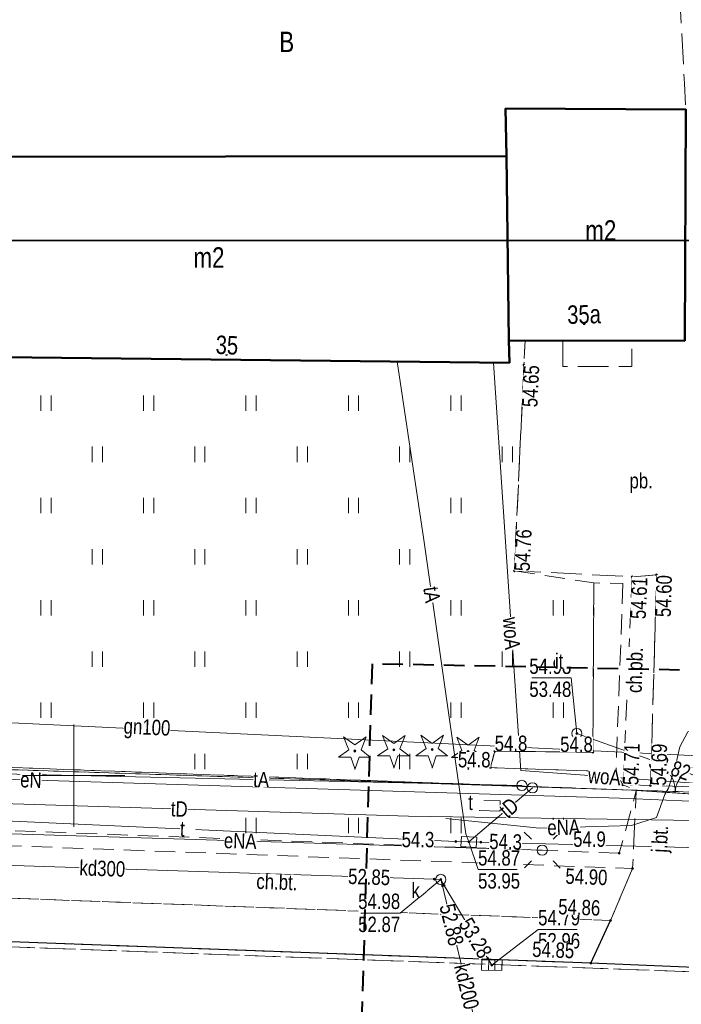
# Model space of a CAD drawing. Header units: metres. Extents: x 5504996 to 5514259, y 5943254 to 5951281.
# Tile 245 of 256: x 5509697 to 5509730, y 5948039 to 5948087. Entities that reach past the tile are written whole.
import ezdxf

# ---------------------------------------------------------------- set-up
doc = ezdxf.new("R2010")
doc.units = ezdxf.units.M
for name, pattern in [('L_0_02', [0]), ('L_0_03', [1, 0.5, -0.5]), ('L_0_04', [1.5, 1, -0.5]), ('L_0_06', [2, 1.5, -0.5])]:
    doc.linetypes.add(name, pattern=pattern)
doc.layers.get('0').update_dxf_attribs({"linetype": 'CONTINUOUS', "lineweight": 18, "true_color": 0x000000})
for name, color, linetype, lineweight, true_color in [('EGB_AdresNieruchomosci', 7, 'CONTINUOUS', 18, 0x000000), ('EGB_Budynek', 7, 'CONTINUOUS', 50, 0x0a0909), ('EGB_DzialkaEwidencyjna', 7, 'L_0_02', 18, 0x000000), ('EGB_KonturUzytkuGruntowego', 7, 'L_0_03', 18, 0x008000), ('GES_InneUrzadzeniaTowarzyszace_P', 7, 'CONTINUOUS', 18, 0x000000), ('GES_PrzewodElektroenergetyczny', 1, 'CONTINUOUS', 18, 0xff0000), ('GES_PrzewodGazowy', 7, 'CONTINUOUS', 18, 0xbfbf00), ('GES_PrzewodKanalizacyjny', 7, 'CONTINUOUS', 18, 0x803300), ('GES_PrzewodTelekomunikacyjny', 7, 'CONTINUOUS', 18, 0xff9100), ('GES_PrzewodWodociagowy', 5, 'CONTINUOUS', 18, 0x0000ff), ('GES_Rzedna', 7, 'CONTINUOUS', 18, 0x000000), ('GES_UrzadzeniaSiecElektroenergetyczna_P', 7, 'CONTINUOUS', 18, 0x000000), ('GES_UrzadzeniaSiecKanalizacyjna_P', 7, 'CONTINUOUS', 18, 0x000000), ('GES_UrzadzeniaSiecTelekomunikacyjna_P', 7, 'CONTINUOUS', 18, 0x000000), ('KR_ObiektKarto', 7, 'CONTINUOUS', 18, 0x000000), ('krzyże', 7, 'CONTINUOUS', 18, 0x000000), ('OT_Komunikacja', 7, 'CONTINUOUS', 18, 0x000000), ('OT_Ogrodzenia', 7, 'CONTINUOUS', 18, 0x000000), ('OT_Rzedna', 7, 'CONTINUOUS', 18, 0x000000), ('OT_ZagospodarowanieTerenu', 7, 'CONTINUOUS', 18, 0x000000), ('OT_ZagospodarowanieTerenu_P', 7, 'CONTINUOUS', 18, 0x000000)]:
    doc.layers.add(name, color=color, linetype=linetype, lineweight=lineweight, true_color=true_color)
doc.layers.add('zakrees', color=5, linetype='L_0_04', lineweight=40)
doc.styles.get("Standard").update_dxf_attribs({"font": 'simplex.shx'})

# ---------------------------------------------------------------- blocks, each defined once
blk = doc.blocks.new('OTZT_S')
at = {"color": 0, "linetype": 'Continuous', "lineweight": 18, "flags": 128}
for points in [[(-0.5, -0.75), (-0.5, 0.75)], [(0.5, 0.75), (0.5, -0.75)]]:
    blk.add_lwpolyline(points, dxfattribs=at)
blk = doc.blocks.new('L_2_20_3')
at = {"color": 0, "linetype": 'Continuous', "lineweight": 13}
for centre, start, end in [((-3, 0), 299.98164, 0), ((3, 0), 180, 240.01836)]:
    blk.add_arc(centre, 3, start, end, dxfattribs=at)
blk = doc.blocks.new('EGB_ADRES')
at = {"linetype": 'Continuous', "lineweight": 13}
blk.add_hatch(color=0, dxfattribs=at).paths.add_polyline_path([(0, -0.091, 1), (0, 0.091, 1)])
at = {"color": 0, "linetype": 'Continuous', "lineweight": 13}
blk.add_circle((0, 0), 0.0906, dxfattribs=at)
blk = doc.blocks.new('SUPK_TR')
at = {"color": 0, "linetype": 'Continuous', "lineweight": 18, "flags": 128}
blk.add_lwpolyline([(0.75, 0.5), (0.75, -0.5), (-0.75, -0.5), (-0.75, 0.5)], close=True, dxfattribs=at)
blk = doc.blocks.new('SUPP')
at = {"color": 0, "linetype": 'Continuous', "lineweight": 18}
blk.add_circle((0, 0), 0.5, dxfattribs=at)
blk = doc.blocks.new('SUPK_W')
at = {"color": 0, "linetype": 'Continuous', "lineweight": 18}
blk.add_circle((0, 0), 0.5, dxfattribs=at)
blk = doc.blocks.new('SUPS01_07')
at = {"linetype": 'Continuous', "lineweight": 13}
blk.add_hatch(color=0, dxfattribs=at).paths.add_polyline_path([(0, -0.091, 1), (0, 0.091, 1)])
at = {"color": 0, "linetype": 'Continuous', "lineweight": 13}
blk.add_circle((0, 0), 0.0906, dxfattribs=at)
blk = doc.blocks.new('SUPS01_05')
at = {"linetype": 'Continuous', "lineweight": 13}
blk.add_hatch(color=0, dxfattribs=at).paths.add_polyline_path([(0, -0.091, 1), (0, 0.091, 1)])
at = {"color": 0, "linetype": 'Continuous', "lineweight": 13}
blk.add_circle((0, 0), 0.0906, dxfattribs=at)
blk = doc.blocks.new('SUPS01_08')
at = {"linetype": 'Continuous', "lineweight": 13}
blk.add_hatch(color=0, dxfattribs=at).paths.add_polyline_path([(0, -0.091, 1), (0, 0.091, 1)])
at = {"color": 0, "linetype": 'Continuous', "lineweight": 13}
blk.add_circle((0, 0), 0.0906, dxfattribs=at)
blk = doc.blocks.new('SUEO')
at = {"color": 0, "linetype": 'Continuous', "lineweight": 18, "flags": 128}
for points in [[(-1.06, 1.06), (-1.76, 1.76)], [(1.76, 1.76), (1.06, 1.06)], [(-1.74, -1.74), (-1.06, -1.06)], [(1.06, -1.06), (1.76, -1.76)]]:
    blk.add_lwpolyline(points, dxfattribs=at)
at = {"color": 0, "linetype": 'Continuous', "lineweight": 18}
blk.add_circle((0, 0), 0.5, dxfattribs=at)
blk = doc.blocks.new('SUKS')
at = {"color": 0, "linetype": 'Continuous', "lineweight": 18}
blk.add_circle((0, 0), 0.5, dxfattribs=at)
blk = doc.blocks.new('SUKK')
at = {"color": 0, "linetype": 'Continuous', "lineweight": 18, "flags": 128}
blk.add_lwpolyline([(1, 0.5), (1, -0.5), (-1, -0.5), (-1, 0.5), (1, 0.5)], close=True, dxfattribs=at)
for points in [[(-0.3, 0.5), (-0.3, -0.5)], [(0.3, 0.5), (0.3, -0.5)]]:
    blk.add_lwpolyline(points, dxfattribs=at)
blk = doc.blocks.new('SUTS')
at = {"color": 0, "linetype": 'Continuous', "lineweight": 18, "flags": 128}
blk.add_lwpolyline([(1, 0.5), (1, -0.5), (-1, -0.5), (-1, 0.5)], close=True, dxfattribs=at)
blk = doc.blocks.new('OTRS')
at = {"linetype": 'Continuous', "lineweight": 13}
blk.add_hatch(color=0, dxfattribs=at).paths.add_polyline_path([(0, -0.091, 1), (0, 0.091, 1)])
at = {"color": 0, "linetype": 'Continuous', "lineweight": 13}
blk.add_circle((0, 0), 0.0906, dxfattribs=at)
blk = doc.blocks.new('OTRN')
at = {"linetype": 'Continuous', "lineweight": 13}
blk.add_hatch(color=0, dxfattribs=at).paths.add_polyline_path([(0, -0.091, 1), (0, 0.091, 1)])
at = {"color": 0, "linetype": 'Continuous', "lineweight": 13}
blk.add_circle((0, 0), 0.0906, dxfattribs=at)
blk = doc.blocks.new('OTZG')
at = {"linetype": 'Continuous', "lineweight": 13}
blk.add_hatch(color=0, dxfattribs=at).paths.add_polyline_path([(0, -0.1, 1), (0, 0.1, 1)])
at = {"color": 0, "linetype": 'Continuous', "lineweight": 13, "flags": 128}
blk.add_lwpolyline([(0, -1.7), (-0.4, -0.6), (-1.6, -0.6), (-0.6, 0.1), (-1.1, 1.4), (0, 0.6), (1.1, 1.4), (0.6, 0.1), (1.5, -0.6), (0.4, -0.6), (0, -1.8)], close=True, dxfattribs=at)
at = {"color": 0, "linetype": 'Continuous', "lineweight": 13}
blk.add_circle((0, 0), 0.1, dxfattribs=at)

msp = doc.modelspace()

# ---------------------------------------------------------------- linework, layer by layer
at = {"layer": 'EGB_Budynek', "linetype": 'Continuous', "lineweight": 50, "flags": 128}
for points in [[(5509729.82, 5948071.23), (5509721.23, 5948071.25), (5509721.12, 5948080.25), (5509721.07, 5948082.57), (5509729.87, 5948082.52)], [(5509693.57, 5948070.46), (5509693.67, 5948080.21), (5509721.12, 5948080.25), (5509721.23, 5948071.25), (5509721.26, 5948070.16)]]:
    msp.add_lwpolyline(points, close=True, dxfattribs=at)
at = {"layer": 'EGB_DzialkaEwidencyjna', "linetype": 'CONTINUOUS', "lineweight": 18}
for p, q in [((5509732.28, 5948049.13), (5509691.42, 5948050.47)), ((5509691.42, 5948050.47), (5509732.28, 5948049.13))]:
    msp.add_line(p, q, dxfattribs=at)
at = {"layer": 'EGB_KonturUzytkuGruntowego', "color": 96, "linetype": 'L_0_03', "lineweight": 18, "true_color": 0x008000, "flags": 128}
for points in [[(5508597.61, 5947935.71), (5508597.55, 5947948.08), (5508602.03, 5947948.57), (5508602.08, 5947938.57), (5508604.73, 5947935.22), (5508654.68, 5947930.72), (5508698.68, 5947913.97), (5508722.9, 5947910.73), (5508793.21, 5947901.31), (5508795.94, 5947900.95), (5508803.63, 5947898.73), (5508825.53, 5947892.4), (5508866.02, 5947880.71), (5508876.03, 5947875.03), (5508893.77, 5947864.92), (5508898.52, 5947862.44), (5508925.01, 5947848.54), (5509014.84, 5947797.21), (5509042.07, 5947783.91), (5509084.08, 5947766.9), (5509103.75, 5947760.77), (5509054.51, 5947853.99), (5509038.61, 5947912.51), (5509021.12, 5947991.85), (5509022.24, 5948044.37), (5509025.94, 5948069.25), (5509046.98, 5948067.88), (5509050.67, 5948067.68), (5509073.59, 5948066.93), (5509096.54, 5948066.05), (5509127.04, 5948065.27), (5509132.98, 5948065.08), (5509152.99, 5948064.9), (5509173.03, 5948064.56), (5509193, 5948064.29), (5509198.42, 5948063.71), (5509199.18, 5948063.69), (5509220.64, 5948063.25), (5509225.45, 5948063.15), (5509245.01, 5948062.75), (5509257.97, 5948062.5), (5509294.98, 5948061.8), (5509319.32, 5948060.99), (5509356.99, 5948060.25), (5509421.92, 5948058.97), (5509435.89, 5948058.53), (5509466.74, 5948057.56), (5509490.66, 5948056.81), (5509504.11, 5948056.38), (5509557.63, 5948054.7), (5509564.76, 5948054.47), (5509576.68, 5948054.11), (5509620.93, 5948052.71), (5509657.27, 5948051.56), (5509685.44, 5948050.68), (5509686.51, 5948085.74), (5509687.18, 5948108.13), (5509687.88, 5948130.75), (5509693.87, 5948130.58), (5509691.42, 5948050.47), (5509732.28, 5948049.13), (5509730.85, 5948021.07), (5509696.68, 5948022.39), (5509594.76, 5948026.15), (5509499.66, 5948029.64), (5509499.56, 5947905.29), (5509504.5, 5947899.94), (5509587.6, 5947896.1), (5509585.59, 5947864.33), (5509575.37, 5947864.59), (5509576.64, 5947886.08), (5509498.13, 5947890.31), (5509488.23, 5947890.75), (5509488.48, 5947913.74), (5509489.33, 5947995.12), (5509489.7, 5948030.11), (5509479.3, 5948030.34), (5509467.32, 5948030.6), (5509455.22, 5948030.86), (5509385.84, 5948032.34), (5509377.95, 5948032.51), (5509350.87, 5948033.35), (5509349.2, 5947959.13), (5509337.71, 5947959.76), (5509334.66, 5947888.98), (5509297.54, 5947892), (5509292.75, 5947892.4), (5509255.93, 5947895.18), (5509255.67, 5947887.03), (5509254.71, 5947863.82), (5509252.12, 5947789.29), (5509251.67, 5947776.84), (5509251.54, 5947772.88), (5509250.57, 5947745.43), (5509238.85, 5947743.15), (5509239.95, 5947776.32), (5509240.47, 5947791.94), (5509242.64, 5947857.18), (5509213.31, 5947858.09), (5509181.75, 5947859.21), (5509155.43, 5947860.14), (5509148.09, 5947860.4), (5509148.58, 5947872.41), (5509156.2, 5947872.11), (5509168.78, 5947871.69), (5509209.59, 5947870.27), (5509209.84, 5947882.42), (5509210.41, 5947910.65), (5509217.55, 5947910.12), (5509243.89, 5947908.17), (5509243.99, 5947933.37), (5509244.04, 5947945.4), (5509250.22, 5947945.91), (5509269.02, 5947947.43), (5509311.05, 5947971.5), (5509322.9, 5947982.43), (5509336.22, 5948001.66), (5509336.53, 5948033.79), (5509270.72, 5948035.85), (5509259.72, 5948036.18), (5509245.23, 5948036.63), (5509142.07, 5948038.95), (5509087.26, 5948041.33), (5509083.23, 5948041.5), (5509032.28, 5948043.7), (5509031.65, 5948022.04), (5509030.76, 5947991.55), (5509032.54, 5947991.59), (5509038.33, 5947964.49), (5509049.46, 5947912.36), (5509075.97, 5947836.54), (5509081.53, 5947820.99), (5509109.59, 5947773.36), (5509138.95, 5947723.71), (5509132.11, 5947722.74), (5509126.18, 5947721.9), (5509120.95, 5947731.74), (5509108.73, 5947755.83), (5509105.61, 5947756.69), (5509100.47, 5947758.09), (5509081.88, 5947763.18), (5509040.48, 5947779.48), (5509013.58, 5947792.7), (5508975.08, 5947814.8), (5508923.74, 5947844.25), (5508885.92, 5947864.82), (5508863.7, 5947877.03), (5508833.74, 5947885.83), (5508795.87, 5947896.95), (5508793.76, 5947897.24), (5508724.56, 5947906.47), (5508697.07, 5947910.13), (5508654.28, 5947926.6), (5508597.44, 5947931.57)], [(5509734.37, 5948107.05), (5509732.87, 5948065.05), (5509732.28, 5948049.13), (5509691.42, 5948050.47), (5509693.87, 5948130.58), (5509735.15, 5948129.16)]]:
    msp.add_lwpolyline(points, close=True, dxfattribs=at)
at = {"layer": 'GES_PrzewodElektroenergetyczny', "color": 1, "linetype": 'Continuous', "lineweight": 18, "true_color": 0xff0000, "flags": 128}
for points in [[(5509718.15, 5948047.91), (5509722.72, 5948047.44), (5509727.21, 5948047.56), (5509728.43, 5948047.96), (5509728.85, 5948049.08), (5509729.03, 5948049.39), (5509729.36, 5948050.47), (5509729.57, 5948051.41), (5509729.97, 5948052.13), (5509730.9, 5948052.64), (5509731.51, 5948052.9), (5509731.85, 5948053.56), (5509731.84, 5948065.58), (5509731.96, 5948065.91), (5509732.35, 5948066.3), (5509740.45, 5948068.94), (5509740.92, 5948069.08), (5509741.26, 5948069.16), (5509752.72, 5948068.91), (5509753.13, 5948069.21), (5509753.33, 5948069.48), (5509753.76, 5948078.16)], [(5509732.12, 5948048.35), (5509731.99, 5948048.67), (5509726.63, 5948048.89), (5509691.34, 5948049.99), (5509687.85, 5948050.15)], [(5509693.76, 5948047.25), (5509722.86, 5948046.36)]]:
    msp.add_lwpolyline(points, dxfattribs=at)
at = {"layer": 'GES_PrzewodGazowy', "color": 52, "linetype": 'Continuous', "lineweight": 18, "true_color": 0xbfbf00, "flags": 128}
msp.add_lwpolyline([(5509743.04, 5948045.2), (5509737.58, 5948044.5), (5509737.9, 5948050.61), (5509692.57, 5948052.79), (5509691.43, 5948052.85)], dxfattribs=at)
at = {"layer": 'GES_PrzewodKanalizacyjny', "color": 36, "linetype": 'Continuous', "lineweight": 18, "true_color": 0x803300, "flags": 128}
for points in [[(5509442.56, 5948042.42), (5509442.9, 5948042.41), (5509537.34, 5948039.5), (5509537.67, 5948039.49), (5509537.84, 5948039.77), (5509543.92, 5948050.19), (5509544.08, 5948050.47), (5509544.42, 5948050.46), (5509640.35, 5948047.45), (5509640.68, 5948047.44), (5509641.03, 5948047.43), (5509717.59, 5948044.94), (5509717.91, 5948044.93)], [(5509717.91, 5948044.93), (5509717.99, 5948044.61), (5509720.19, 5948035.42), (5509720.27, 5948035.09)], [(5509717.91, 5948044.93), (5509718.08, 5948044.64), (5509720.2, 5948041.07), (5509720.4, 5948040.74)]]:
    msp.add_lwpolyline(points, dxfattribs=at)
at = {"layer": 'GES_PrzewodTelekomunikacyjny', "color": 30, "linetype": 'Continuous', "lineweight": 18, "true_color": 0xff9100, "flags": 128}
for points in [[(5509721.87, 5948049.52), (5509693.58, 5948050.15), (5509694.52, 5948070.45)], [(5509715.78, 5948070.22), (5509717.09, 5948061.51), (5509719.13, 5948047.16), (5509719.28, 5948046.76)], [(5509552.6, 5948053.04), (5509559.41, 5948051.91), (5509610.69, 5948050.07), (5509622.55, 5948050.51), (5509627.71, 5948049.4), (5509637.35, 5948049.5), (5509637.98, 5948049.47), (5509691.15, 5948047.57), (5509694.16, 5948047.91), (5509718.65, 5948046.78), (5509719.28, 5948046.76)], [(5509719.28, 5948046.76), (5509722.38, 5948049.4)], [(5509737.88, 5948047.69), (5509716.34, 5948048.02), (5509678.25, 5948049.2)], [(5509820.21, 5948045.23), (5509819.59, 5948045.24), (5509766.48, 5948046.77), (5509742.56, 5948046.17), (5509719.87, 5948046.75), (5509719.28, 5948046.76)]]:
    msp.add_lwpolyline(points, dxfattribs=at)
at = {"layer": 'GES_PrzewodWodociagowy', "color": 5, "linetype": 'Continuous', "lineweight": 18, "true_color": 0x0000ff, "flags": 128}
for points in [[(5509734.04, 5948049.35), (5509721.81, 5948050.25), (5509720.49, 5948070.15)], [(5509740.53, 5948048.67), (5509739.09, 5948044.7), (5509732.6, 5948044.79), (5509731.73, 5948045.5), (5509731.94, 5948049.05), (5509730.71, 5948049.85), (5509724.55, 5948052.05)]]:
    msp.add_lwpolyline(points, dxfattribs=at)
at = {"layer": 'krzyże', "linetype": 'Continuous', "lineweight": 18, "flags": 128}
msp.add_lwpolyline([(5509700, 5948047.5), (5509700, 5948052.5)], dxfattribs=at)
at = {"layer": 'OT_Komunikacja', "color": 18, "linetype": 'L_0_06', "lineweight": 18, "true_color": 0x000000, "flags": 128}
for points in [[(5509723.86, 5948071.24), (5509723.86, 5948069.98), (5509725.38, 5948069.98), (5509727.24, 5948069.98), (5509727.24, 5948071.24), (5509729.82, 5948071.23), (5509729.87, 5948082.52), (5509729.8, 5948083.79), (5509729.45, 5948090.2), (5509732.25, 5948085.71), (5509731.14, 5948049.41), (5509728.15, 5948049.52), (5509728.44, 5948059.8), (5509727.25, 5948059.71), (5509721.5, 5948060), (5509721.97, 5948070.06), (5509722.03, 5948071.25)], [(5509730.4, 5948034.52), (5509722.01, 5948034.78), (5509711.99, 5948035.14), (5509711.06, 5948035.09), (5509704.98, 5948035.35), (5509698.75, 5948035.46), (5509687.06, 5948035.83), (5509680.19, 5948036.18), (5509646.83, 5948037.39), (5509600.66, 5948038.91), (5509584.91, 5948039.35), (5509567.04, 5948039.96), (5509565.4, 5948040.08), (5509562.8, 5948040.11), (5509539.41, 5948040.94), (5509509.32, 5948042.08), (5509507.45, 5948041.99), (5509506.43, 5948042.12), (5509486.37, 5948042.36), (5509485.42, 5948042.83), (5509484.44, 5948042.83), (5509480.38, 5948043.04), (5509477.36, 5948043.09), (5509453.47, 5948043.82), (5509434.49, 5948044.43), (5509375.65, 5948046.35), (5509357.43, 5948046.9), (5509355.82, 5948047.02), (5509344.63, 5948047.42), (5509333.94, 5948047.78), (5509309.72, 5948048.45), (5509233.24, 5948050.78), (5509215.19, 5948051.4), (5509205.46, 5948051.69), (5509175.93, 5948052.66), (5509169.89, 5948052.8), (5509164.6, 5948053.02), (5509156.03, 5948053.27), (5509110.15, 5948054.68), (5509100.65, 5948054.96), (5509076.35, 5948055.7), (5509049.54, 5948056.6), (5509044.9, 5948056.79), (5509041.79, 5948056.78), (5509039.35, 5948056.33), (5509036.15, 5948054.39), (5509034.18, 5948052.43), (5509032.71, 5948050.93), (5509030.77, 5948047.82), (5509030.04, 5948046.42), (5509029.86, 5948045.88), (5509023.72, 5948047.33), (5509023.69, 5948047.88), (5509023.57, 5948049.51), (5509023.22, 5948050.94), (5509025.29, 5948064.91), (5509047.27, 5948064.21), (5509049.98, 5948064.1), (5509054.85, 5948063.96), (5509073.78, 5948063.37), (5509076.77, 5948063.3), (5509079.82, 5948063.17), (5509114.14, 5948062.07), (5509121.33, 5948061.87), (5509124.28, 5948061.78), (5509136.37, 5948061.38), (5509144.75, 5948061.16), (5509149.88, 5948061), (5509153.65, 5948060.87), (5509155.99, 5948060.77), (5509159.09, 5948060.69), (5509162.57, 5948060.63), (5509168.69, 5948060.4), (5509170, 5948060.38), (5509181.54, 5948060.01), (5509186.72, 5948059.83), (5509190.92, 5948059.7), (5509200.12, 5948059.36), (5509216.9, 5948058.82), (5509231.04, 5948058.4), (5509233.75, 5948058.31), (5509302.1, 5948056.18), (5509318.5, 5948055.68), (5509344.96, 5948054.88), (5509375.69, 5948053.88), (5509396.49, 5948053.23), (5509418.73, 5948052.55), (5509422.87, 5948052.42), (5509434.79, 5948051.99), (5509453.53, 5948051.37), (5509477.15, 5948050.52), (5509491.12, 5948049.9), (5509494.84, 5948049.76), (5509507.35, 5948049.31), (5509507.99, 5948049.27), (5509539.72, 5948047.93), (5509551.76, 5948047.5), (5509556.85, 5948047.3), (5509576.89, 5948046.57), (5509597.66, 5948045.71), (5509600.82, 5948045.6), (5509612.23, 5948045.17), (5509624.03, 5948044.71), (5509640.25, 5948044.06), (5509641.11, 5948044.03), (5509641.12, 5948043.83), (5509646.86, 5948043.55), (5509687.31, 5948041.99), (5509731.83, 5948040.36)], [(5509725.24, 5948040.84), (5509726.19, 5948042.93), (5509727.27, 5948045.46), (5509727.45, 5948049.28), (5509731.23, 5948049.03), (5509731.1, 5948045.44), (5509731.69, 5948044.37), (5509732.01, 5948043.79), (5509731.84, 5948040.57)], [(5509731.83, 5948040.36), (5509687.31, 5948041.99), (5509646.86, 5948043.55), (5509641.12, 5948043.83), (5509641.11, 5948044.03), (5509646.9, 5948043.8), (5509683.79, 5948042.44), (5509687.32, 5948042.25), (5509693.81, 5948042), (5509725.24, 5948040.84), (5509731.84, 5948040.57)]]:
    msp.add_lwpolyline(points, close=True, dxfattribs=at)
at = {"layer": 'OT_Komunikacja', "color": 18, "linetype": 'L_0_04', "lineweight": 18, "true_color": 0x000000, "flags": 128}
for points in [[(5509728.15, 5948049.52), (5509726.8, 5948049.55), (5509727.25, 5948059.71), (5509728.44, 5948059.8)], [(5509690.46, 5948046.81), (5509727.27, 5948045.46), (5509726.19, 5948042.93), (5509692.39, 5948044.18)]]:
    msp.add_lwpolyline(points, close=True, dxfattribs=at)
at = {"layer": 'OT_Komunikacja', "color": 18, "linetype": 'Continuous', "lineweight": 25, "true_color": 0x000000, "flags": 128}
for points in [[(5509731.84, 5948040.57), (5509725.24, 5948040.84), (5509693.81, 5948042), (5509687.32, 5948042.25), (5509683.79, 5948042.44), (5509646.9, 5948043.8), (5509641.11, 5948044.03), (5509640.25, 5948044.06), (5509638.36, 5948046.27)], [(5509725.24, 5948040.84), (5509726.19, 5948042.93)]]:
    msp.add_lwpolyline(points, dxfattribs=at)
at = {"layer": 'OT_Ogrodzenia', "linetype": 'CONTINUOUS', "lineweight": 18}
msp.add_line((5509731.23, 5948049.03), (5509727.45, 5948049.28), dxfattribs=at)
at = {"layer": 'OT_ZagospodarowanieTerenu', "color": 18, "linetype": 'L_0_04', "lineweight": 18, "true_color": 0x000000, "flags": 128}
for points in [[(5509721.5, 5948060), (5509725.38, 5948059.41), (5509725.33, 5948051.14), (5509720.54, 5948051.19), (5509720.34, 5948050.39), (5509726.46, 5948050.19), (5509726.8, 5948049.55), (5509727.45, 5948049.28), (5509690.59, 5948050.63), (5509690.74, 5948058.84), (5509691.14, 5948070.48), (5509693.57, 5948070.46), (5509721.26, 5948070.16), (5509721.23, 5948071.25), (5509722.03, 5948071.25), (5509721.97, 5948070.06)], [(5509726.8, 5948059.38), (5509726.46, 5948050.19), (5509720.34, 5948050.39), (5509720.54, 5948051.19), (5509725.33, 5948051.14), (5509725.38, 5948059.41)], [(5509726.62, 5948046.21), (5509691.25, 5948047.52), (5509690.59, 5948050.63), (5509727.45, 5948049.28)], [(5509692.39, 5948044.18), (5509726.19, 5948042.93), (5509725.24, 5948040.84), (5509693.81, 5948042)]]:
    msp.add_lwpolyline(points, close=True, dxfattribs=at)

# ---------------------------------------------------------------- block references
at = {"layer": 'EGB_AdresNieruchomosci', "linetype": 'Continuous', "xscale": 0.5, "yscale": 0.5, "zscale": 0.5}
for p in [(5509724.91, 5948072.06), (5509707.46, 5948070.56)]:
    msp.add_blockref('EGB_ADRES', p, dxfattribs=at)
at = {"layer": 'GES_InneUrzadzeniaTowarzyszace_P', "color": 5, "linetype": 'Continuous', "true_color": 0x0000ff, "xscale": 0.5, "yscale": 0.5, "zscale": 0.5, "rotation": 360}
msp.add_blockref('SUPK_W', (5509724.55, 5948052.05), dxfattribs=at)
at = {"layer": 'GES_InneUrzadzeniaTowarzyszace_P', "linetype": 'Continuous', "xscale": 0.5, "yscale": 0.5, "zscale": 0.5, "rotation": 360}
for p in [(5509721.87, 5948049.52), (5509722.38, 5948049.4)]:
    msp.add_blockref('SUPP', p, dxfattribs=at)
at = {"layer": 'GES_InneUrzadzeniaTowarzyszace_P', "color": 30, "linetype": 'Continuous', "true_color": 0xff9100, "xscale": 0.5, "yscale": 0.5, "zscale": 0.5, "rotation": 356.91}
msp.add_blockref('SUPK_TR', (5509719.28, 5948046.76), dxfattribs=at)
at = {"layer": 'GES_Rzedna', "color": 5, "linetype": 'Continuous', "true_color": 0x0000ff, "xscale": 0.5, "yscale": 0.5, "zscale": 0.5, "rotation": 360}
msp.add_blockref('SUPS01_08', (5509724.55, 5948052.05, 54.98), dxfattribs=at)
at = {"layer": 'GES_Rzedna', "color": 30, "linetype": 'Continuous', "true_color": 0xff9100, "xscale": 0.5, "yscale": 0.5, "zscale": 0.5, "rotation": 360}
for p in [(5509718.65, 5948046.78, 54.3), (5509719.28, 5948046.76, 54.87), (5509719.87, 5948046.75, 54.3)]:
    msp.add_blockref('SUPS01_07', p, dxfattribs=at)
at = {"layer": 'GES_Rzedna', "color": 36, "linetype": 'Continuous', "true_color": 0x803300, "xscale": 0.5, "yscale": 0.5, "zscale": 0.5, "rotation": 360}
for p in [(5509717.59, 5948044.94, 52.85), (5509717.91, 5948044.93, 54.98), (5509717.99, 5948044.61, 52.88), (5509718.08, 5948044.64, 52.88), (5509720.2, 5948041.07, 53.28), (5509720.4, 5948040.74, 54.79)]:
    msp.add_blockref('SUPS01_05', p, dxfattribs=at)
at = {"layer": 'GES_UrzadzeniaSiecElektroenergetyczna_P', "linetype": 'Continuous', "xscale": 0.5, "yscale": 0.5, "zscale": 0.5, "rotation": 360}
msp.add_blockref('SUEO', (5509722.86, 5948046.36), dxfattribs=at)
at = {"layer": 'GES_UrzadzeniaSiecKanalizacyjna_P', "color": 36, "linetype": 'Continuous', "true_color": 0x803300, "xscale": 0.5, "yscale": 0.5, "zscale": 0.5}
for name, p, rotation in [('SUKS', (5509717.91, 5948044.93), 360), ('SUKK', (5509720.4, 5948040.74), 358.71)]:
    msp.add_blockref(name, p, dxfattribs=dict(at, rotation=rotation))
at = {"layer": 'GES_UrzadzeniaSiecTelekomunikacyjna_P', "color": 30, "linetype": 'Continuous', "true_color": 0xff9100, "xscale": 0.5, "yscale": 0.5, "zscale": 0.5, "rotation": 358.14}
msp.add_blockref('SUTS', (5509720.3, 5948048.53), dxfattribs=at)
at = {"layer": 'KR_ObiektKarto', "linetype": 'Continuous', "xscale": 0.5, "yscale": 0.5, "zscale": 0.5}
for p in [(5509698.652, 5948068.188), (5509698.652, 5948068.188), (5509703.652, 5948068.188), (5509703.652, 5948068.188), (5509708.652, 5948068.188), (5509708.652, 5948068.188), (5509713.652, 5948068.188), (5509713.652, 5948068.188), (5509718.652, 5948068.188), (5509718.652, 5948068.188), (5509701.152, 5948065.688), (5509701.152, 5948065.688), (5509706.152, 5948065.688), (5509706.152, 5948065.688), (5509711.152, 5948065.688), (5509711.152, 5948065.688), (5509716.152, 5948065.688), (5509716.152, 5948065.688), (5509721.152, 5948065.688), (5509721.152, 5948065.688), (5509698.652, 5948063.188), (5509698.652, 5948063.188), (5509703.652, 5948063.188), (5509703.652, 5948063.188), (5509708.652, 5948063.188), (5509708.652, 5948063.188), (5509713.652, 5948063.188), (5509713.652, 5948063.188), (5509718.652, 5948063.188), (5509718.652, 5948063.188), (5509701.152, 5948060.688), (5509701.152, 5948060.688), (5509706.152, 5948060.688), (5509706.152, 5948060.688), (5509711.152, 5948060.688), (5509711.152, 5948060.688), (5509716.152, 5948060.688), (5509716.152, 5948060.688), (5509698.652, 5948058.188), (5509698.652, 5948058.188), (5509703.652, 5948058.188), (5509703.652, 5948058.188), (5509708.652, 5948058.188), (5509708.652, 5948058.188), (5509713.652, 5948058.188), (5509713.652, 5948058.188), (5509718.652, 5948058.188), (5509718.652, 5948058.188), (5509723.652, 5948058.188), (5509723.652, 5948058.188), (5509701.152, 5948055.688), (5509701.152, 5948055.688), (5509706.152, 5948055.688), (5509706.152, 5948055.688), (5509711.152, 5948055.688), (5509711.152, 5948055.688), (5509716.152, 5948055.688), (5509716.152, 5948055.688), (5509721.152, 5948055.688), (5509721.152, 5948055.688), (5509698.652, 5948053.188), (5509698.652, 5948053.188), (5509703.652, 5948053.188), (5509703.652, 5948053.188), (5509708.652, 5948053.188), (5509708.652, 5948053.188), (5509713.652, 5948053.188), (5509713.652, 5948053.188), (5509718.652, 5948053.188), (5509718.652, 5948053.188), (5509723.652, 5948053.188), (5509723.652, 5948053.188), (5509706.152, 5948050.688), (5509706.152, 5948050.688), (5509711.152, 5948050.688), (5509711.152, 5948050.688), (5509716.152, 5948050.688), (5509716.152, 5948050.688), (5509708.652, 5948047.567), (5509708.652, 5948047.567), (5509713.652, 5948047.567), (5509713.652, 5948047.567), (5509718.652, 5948047.567), (5509718.652, 5948047.567), (5509723.652, 5948047.567), (5509723.652, 5948047.567)]:
    msp.add_blockref('OTZT_S', p, dxfattribs=at)
at = {"layer": 'OT_Ogrodzenia', "color": 18, "linetype": 'Continuous', "true_color": 0x000000, "xscale": 0.5, "yscale": 0.5, "zscale": 0.5, "rotation": 176.22}
msp.add_blockref('L_2_20_3', (5509729.34, 5948049.155, 54.8), dxfattribs=at)
at = {"layer": 'OT_Rzedna', "linetype": 'Continuous', "xscale": 0.5, "yscale": 0.5, "zscale": 0.5}
for name, p in [('OTRS', (5509721.97, 5948070.06, 54.65)), ('OTRS', (5509721.5, 5948060, 54.76)), ('OTRS', (5509727.25, 5948059.71, 54.61)), ('OTRS', (5509728.44, 5948059.8, 54.6)), ('OTRN', (5509720.54, 5948051.19, 54.8)), ('OTRN', (5509725.33, 5948051.14, 54.8)), ('OTRN', (5509720.34, 5948050.39, 54.8)), ('OTRS', (5509726.8, 5948049.55, 54.71)), ('OTRS', (5509728.15, 5948049.52, 54.69)), ('OTRN', (5509726.62, 5948046.21, 54.9)), ('OTRS', (5509727.27, 5948045.46, 54.9)), ('OTRS', (5509726.19, 5948042.93, 54.86)), ('OTRS', (5509725.24, 5948040.84, 54.85))]:
    msp.add_blockref(name, p, dxfattribs=at)
at = {"layer": 'OT_ZagospodarowanieTerenu_P', "color": 96, "linetype": 'Continuous', "true_color": 0x008000, "xscale": 0.5, "yscale": 0.5, "zscale": 0.5}
for p in [(5509713.72, 5948051.2), (5509715.62, 5948051.26), (5509717.49, 5948051.27), (5509719.24, 5948051.18)]:
    msp.add_blockref('OTZG', p, dxfattribs=at)

# ---------------------------------------------------------------- next in the draw order: texts
at = {"layer": 'EGB_AdresNieruchomosci', "color": 18, "true_color": 0x000000, "char_height": 0.9, "attachment_point": 8, "line_spacing_factor": 0.9, "bg_fill": 3, "box_fill_scale": 1, "bg_fill_color": 0, "bg_fill_transparency": 0}
for s, insert, rotation in [('\\W0.7818x;\\fArial|b0|i0;35a', (5509724.91, 5948072.06), 1.2), ('\\W0.7818x;\\fArial|b0|i0;35', (5509707.46, 5948070.56), 357.8)]:
    msp.add_mtext(s, dxfattribs=dict(at, insert=insert, rotation=rotation))
at = {"layer": 'EGB_Budynek', "color": 18, "true_color": 0x000000, "char_height": 1, "attachment_point": 7, "line_spacing_factor": 0.9, "bg_fill": 3, "box_fill_scale": 1, "bg_fill_color": 0, "bg_fill_transparency": 0}
for insert in [(5509724.96, 5948076.12), (5509705.84, 5948074.8)]:
    msp.add_mtext('\\W0.7818x;\\fArial|b0|i0;m2', dxfattribs=dict(at, insert=insert))
at = {"layer": 'EGB_KonturUzytkuGruntowego', "color": 96, "true_color": 0x008000, "insert": (5509710.03, 5948085.33), "char_height": 1, "attachment_point": 7, "line_spacing_factor": 0.9, "bg_fill": 3, "box_fill_scale": 1, "bg_fill_color": 0, "bg_fill_transparency": 0}
msp.add_mtext('\\W0.7818x;\\fArial|b0|i0;B', dxfattribs=at)
at = {"layer": 'GES_PrzewodElektroenergetyczny', "color": 1, "true_color": 0xff0000, "char_height": 0.75, "attachment_point": 4, "line_spacing_factor": 0.9, "bg_fill": 3, "box_fill_scale": 1, "bg_fill_color": 0, "bg_fill_transparency": 0}
for s, insert, rotation in [('\\W0.7818x;\\fArial|b0|i0;eN', (5509697.39, 5948049.8), 358.2), ('\\W0.7818x;\\fArial|b0|i0;eNA', (5509723.11, 5948047.45), 1.5), ('\\W0.7818x;\\fArial|b0|i0;eNA', (5509707.33, 5948046.83), 358.2)]:
    msp.add_mtext(s, dxfattribs=dict(at, insert=insert, rotation=rotation))
at = {"layer": 'GES_PrzewodGazowy', "color": 52, "true_color": 0xbfbf00, "insert": (5509702.435, 5948052.316), "char_height": 0.75, "attachment_point": 4, "rotation": 357.2, "line_spacing_factor": 0.9, "bg_fill": 3, "box_fill_scale": 1, "bg_fill_color": 0, "bg_fill_transparency": 0}
msp.add_mtext('\\W0.7818x;\\fArial|b0|i0;gn100', dxfattribs=at)
at = {"layer": 'GES_PrzewodKanalizacyjny', "color": 36, "true_color": 0x803300, "char_height": 0.75, "attachment_point": 4, "line_spacing_factor": 0.9, "bg_fill": 3, "box_fill_scale": 1, "bg_fill_color": 0, "bg_fill_transparency": 0}
for s, insert, rotation in [('\\W0.7818x;\\fArial|b0|i0;kd300', (5509700.28, 5948045.5), 358.1), ('\\W0.7818x;\\fArial|b0|i0;kd200', (5509718.91, 5948040.78), 283.5)]:
    msp.add_mtext(s, dxfattribs=dict(at, insert=insert, rotation=rotation))
at = {"layer": 'GES_PrzewodTelekomunikacyjny', "color": 30, "true_color": 0xff9100, "char_height": 0.75, "attachment_point": 4, "line_spacing_factor": 0.9, "bg_fill": 3, "box_fill_scale": 1, "bg_fill_color": 0, "bg_fill_transparency": 0}
for s, insert, rotation in [('\\W0.7818x;\\fArial|b0|i0;tA', (5509717.42, 5948059.22), 278.1), ('\\W0.7818x;\\fArial|b0|i0;tA', (5509708.76, 5948049.81), 358.7), ('\\W0.7818x;\\fArial|b0|i0;tD', (5509720.92, 5948048.16), 40.4), ('\\W0.7818x;\\fArial|b0|i0;t', (5509705.19, 5948047.401), 357.4)]:
    msp.add_mtext(s, dxfattribs=dict(at, insert=insert, rotation=rotation))
at = {"layer": 'GES_PrzewodWodociagowy', "color": 5, "true_color": 0x0000ff, "char_height": 0.75, "attachment_point": 4, "line_spacing_factor": 0.9, "bg_fill": 3, "box_fill_scale": 1, "bg_fill_color": 0, "bg_fill_transparency": 0}
for insert, rotation in [((5509721.31, 5948057.74), 273.8), ((5509725.1, 5948050.01), 355.8)]:
    msp.add_mtext('\\W0.7818x;\\fArial|b0|i0;woA', dxfattribs=dict(at, insert=insert, rotation=rotation))
at = {"layer": 'GES_Rzedna', "color": 5, "true_color": 0x0000ff, "insert": (5509728.12, 5948050.78), "char_height": 0.75, "attachment_point": 4, "rotation": 340.3, "line_spacing_factor": 0.9, "bg_fill": 3, "box_fill_scale": 1, "bg_fill_color": 0, "bg_fill_transparency": 0}
msp.add_mtext('\\W0.7818x;\\fArial|b0|i0;53.82', dxfattribs=at)
at = {"layer": 'GES_Rzedna', "color": 30, "true_color": 0xff9100, "char_height": 0.75, "attachment_point": 7, "line_spacing_factor": 0.9, "bg_fill": 3, "box_fill_scale": 1, "bg_fill_color": 0, "bg_fill_transparency": 0}
for s, insert in [('\\W0.7818x;\\fArial|b0|i0;54.3', (5509716, 5948046.49)), ('\\W0.7818x;\\fArial|b0|i0;54.87\\P53.95', (5509719.73, 5948044.47))]:
    msp.add_mtext(s, dxfattribs=dict(at, insert=insert))
at = {"layer": 'GES_Rzedna', "color": 36, "true_color": 0x803300, "char_height": 0.75, "attachment_point": 4, "line_spacing_factor": 0.9, "bg_fill": 3, "box_fill_scale": 1, "bg_fill_color": 0, "bg_fill_transparency": 0}
for s, insert, rotation in [('\\W0.7818x;\\fArial|b0|i0;52.85', (5509713.39, 5948045.08), 358.1), ('\\W0.7818x;\\fArial|b0|i0;52.88', (5509718.2, 5948043.71), 283.5)]:
    msp.add_mtext(s, dxfattribs=dict(at, insert=insert, rotation=rotation))
at = {"layer": 'GES_Rzedna', "color": 36, "true_color": 0x803300, "char_height": 0.75, "line_spacing_factor": 0.9, "bg_fill": 3, "box_fill_scale": 1, "bg_fill_color": 0, "bg_fill_transparency": 0}
for s, insert, attachment_point in [('\\W0.7818x;\\fArial|b0|i0;54.98\\P52.87', (5509715.93, 5948042.35), 9), ('\\W0.7818x;\\fArial|b0|i0;54.79\\P52.96', (5509722.66, 5948041.55), 7)]:
    msp.add_mtext(s, dxfattribs=dict(at, insert=insert, attachment_point=attachment_point))
at = {"layer": 'GES_UrzadzeniaSiecKanalizacyjna_P', "color": 36, "true_color": 0x803300, "insert": (5509716.48, 5948044.02), "char_height": 0.75, "attachment_point": 7, "line_spacing_factor": 0.9, "bg_fill": 3, "box_fill_scale": 1, "bg_fill_color": 0, "bg_fill_transparency": 0}
msp.add_mtext('\\W0.7818x;\\fArial|b0|i0;k', dxfattribs=at)
at = {"layer": 'GES_UrzadzeniaSiecTelekomunikacyjna_P', "color": 30, "true_color": 0xff9100, "insert": (5509719.25, 5948048.31), "char_height": 0.75, "attachment_point": 7, "line_spacing_factor": 0.9, "bg_fill": 3, "box_fill_scale": 1, "bg_fill_color": 0, "bg_fill_transparency": 0}
msp.add_mtext('\\W0.7818x;\\fArial|b0|i0;t', dxfattribs=at)
at = {"layer": 'OT_Komunikacja', "color": 18, "true_color": 0x000000, "insert": (5509727.12, 5948063.8), "char_height": 0.75, "attachment_point": 7, "line_spacing_factor": 0.9, "bg_fill": 3, "box_fill_scale": 1, "bg_fill_color": 0, "bg_fill_transparency": 0}
msp.add_mtext('\\W0.7818x;\\fArial|b0|i0;pb.', dxfattribs=at)
at = {"layer": 'OT_Komunikacja', "color": 18, "true_color": 0x000000, "char_height": 0.75, "attachment_point": 7, "line_spacing_factor": 0.9, "bg_fill": 3, "box_fill_scale": 1, "bg_fill_color": 0, "bg_fill_transparency": 0}
for s, insert, rotation in [('\\W0.7818x;\\fArial|b0|i0;ch.pb.', (5509727.94, 5948054.02), 88.4), ('\\W0.7818x;\\fArial|b0|i0;j.bt.', (5509729.17, 5948046.22), 87.3), ('\\W0.7818x;\\fArial|b0|i0;ch.bt.', (5509708.9, 5948044.46), 357.9)]:
    msp.add_mtext(s, dxfattribs=dict(at, insert=insert, rotation=rotation))
at = {"layer": 'OT_Rzedna', "color": 18, "true_color": 0x000000, "char_height": 0.75, "line_spacing_factor": 0.9, "bg_fill": 3, "box_fill_scale": 1, "bg_fill_color": 0, "bg_fill_transparency": 0}
for s, insert, attachment_point, rotation in [('\\W0.7818x;\\fArial|b0|i0;54.65', (5509721.97, 5948070.06), 3, 87.3), ('\\W0.7818x;\\fArial|b0|i0;54.76', (5509721.5, 5948060), 1, 87.3), ('\\W0.7818x;\\fArial|b0|i0;54.90', (5509723.98, 5948044.71), 7, 357.9)]:
    msp.add_mtext(s, dxfattribs=dict(at, insert=insert, attachment_point=attachment_point, rotation=rotation))
at = {"layer": 'OT_Rzedna', "color": 18, "true_color": 0x000000, "char_height": 0.75, "attachment_point": 9, "line_spacing_factor": 0.9, "bg_fill": 3, "box_fill_scale": 1, "bg_fill_color": 0, "bg_fill_transparency": 0}
for insert in [(5509725.33, 5948051.14), (5509720.34, 5948050.39)]:
    msp.add_mtext('\\W0.7818x;\\fArial|b0|i0;54.8', dxfattribs=dict(at, insert=insert))

# ---------------------------------------------------------------- next in the draw order: linework, layer by layer
at = {"layer": 'GES_Rzedna', "color": 18, "linetype": 'Continuous', "lineweight": 13, "true_color": 0x000000, "flags": 128}
msp.add_lwpolyline([(5509714.011, 5948043.287), (5509715.93, 5948043.287), (5509717.91, 5948044.93)], dxfattribs=at)
at = {"layer": 'krzyże', "linetype": 'Continuous', "lineweight": 18, "flags": 128}
msp.add_lwpolyline([(5509697.5, 5948050), (5509702.5, 5948050)], dxfattribs=at)

# ---------------------------------------------------------------- next in the draw order: texts
at = {"layer": 'GES_PrzewodTelekomunikacyjny', "color": 30, "true_color": 0xff9100, "insert": (5509704.74, 5948048.38), "char_height": 0.75, "attachment_point": 4, "rotation": 358.2, "line_spacing_factor": 0.9, "bg_fill": 3, "box_fill_scale": 1, "bg_fill_color": 0, "bg_fill_transparency": 0}
msp.add_mtext('\\W0.7818x;\\fArial|b0|i0;tD', dxfattribs=at)
at = {"layer": 'GES_Rzedna', "color": 5, "true_color": 0x0000ff, "insert": (5509724.28, 5948053.83), "char_height": 0.75, "attachment_point": 9, "line_spacing_factor": 0.9, "bg_fill": 3, "box_fill_scale": 1, "bg_fill_color": 0, "bg_fill_transparency": 0}
msp.add_mtext('\\W0.7818x;\\fArial|b0|i0;54.98\\P53.48', dxfattribs=at)
at = {"layer": 'GES_Rzedna', "color": 30, "true_color": 0xff9100, "insert": (5509720.27, 5948046.4), "char_height": 0.75, "attachment_point": 7, "rotation": 358.9, "line_spacing_factor": 0.9, "bg_fill": 3, "box_fill_scale": 1, "bg_fill_color": 0, "bg_fill_transparency": 0}
msp.add_mtext('\\W0.7818x;\\fArial|b0|i0;54.3', dxfattribs=at)
at = {"layer": 'GES_Rzedna', "color": 36, "true_color": 0x803300, "insert": (5509719.08, 5948042.95), "char_height": 0.75, "attachment_point": 4, "rotation": 300.7, "line_spacing_factor": 0.9, "bg_fill": 3, "box_fill_scale": 1, "bg_fill_color": 0, "bg_fill_transparency": 0}
msp.add_mtext('\\W0.7818x;\\fArial|b0|i0;53.28', dxfattribs=at)
at = {"layer": 'OT_Rzedna', "color": 18, "true_color": 0x000000, "char_height": 0.75, "line_spacing_factor": 0.9, "bg_fill": 3, "box_fill_scale": 1, "bg_fill_color": 0, "bg_fill_transparency": 0}
for s, insert, attachment_point, rotation in [('\\W0.7818x;\\fArial|b0|i0;54.61', (5509727.25, 5948059.71), 3, 87.5), ('\\W0.7818x;\\fArial|b0|i0;54.60', (5509728.44, 5948059.8), 3, 88.4), ('\\W0.7818x;\\fArial|b0|i0;54.71', (5509726.8, 5948049.55), 1, 87.9), ('\\W0.7818x;\\fArial|b0|i0;54.69', (5509728.15, 5948049.52), 1, 88.4), ('\\W0.7818x;\\fArial|b0|i0;54.86', (5509723.63, 5948043.22), 7, 357.9), ('\\W0.7818x;\\fArial|b0|i0;54.85', (5509722.36, 5948041.14), 7, 357.9)]:
    msp.add_mtext(s, dxfattribs=dict(at, insert=insert, attachment_point=attachment_point, rotation=rotation))
at = {"layer": 'OT_Rzedna', "color": 18, "true_color": 0x000000, "char_height": 0.75, "attachment_point": 7, "line_spacing_factor": 0.9, "bg_fill": 3, "box_fill_scale": 1, "bg_fill_color": 0, "bg_fill_transparency": 0}
for s, insert in [('\\W0.7818x;\\fArial|b0|i0;54.8', (5509720.54, 5948051.19)), ('\\W0.7818x;\\fArial|b0|i0;54.9', (5509724.37, 5948046.51))]:
    msp.add_mtext(s, dxfattribs=dict(at, insert=insert))

# ---------------------------------------------------------------- next in the draw order: linework, layer by layer
at = {"layer": 'GES_Rzedna', "color": 18, "linetype": 'Continuous', "lineweight": 13, "true_color": 0x000000, "flags": 128}
for points in [[(5509722.361, 5948054.768), (5509724.28, 5948054.768), (5509724.55, 5948052.05)], [(5509721.643, 5948045.407), (5509719.73, 5948045.407), (5509719.28, 5948046.76)], [(5509724.571, 5948042.487), (5509722.66, 5948042.487), (5509720.4, 5948040.74)]]:
    msp.add_lwpolyline(points, dxfattribs=at)

# ---------------------------------------------------------------- next in the draw order: texts
at = {"layer": 'OT_ZagospodarowanieTerenu', "color": 18, "true_color": 0x000000, "insert": (5509723.48, 5948055.21), "char_height": 0.75, "attachment_point": 7, "line_spacing_factor": 0.9, "bg_fill": 3, "box_fill_scale": 1, "bg_fill_color": 0, "bg_fill_transparency": 0}
msp.add_mtext('\\W0.7818x;\\fArial|b0|i0;it', dxfattribs=at)

# ---------------------------------------------------------------- next in the draw order: linework, layer by layer
at = {"linetype": 'ByBlock', "lineweight": 35}
msp.add_lwpolyline([(5509677.209, 5947932.864), (5510021.956, 5947932.957), (5510021.95, 5948076.137), (5509677.209, 5948076.134)], close=True, dxfattribs=at)
at = {"layer": 'zakrees'}
msp.add_lwpolyline([(5509714.555, 5948055.459), (5509713.223, 5948009.437), (5509726.445, 5948008.822), (5509723.575, 5947944.555), (5509778.514, 5947950.398), (5509806.599, 5947950.193), (5509914.633, 5947944.555), (5509916.785, 5948014.767), (5509930.315, 5948014.562), (5509930.52, 5948051.051), (5509714.555, 5948055.459)], dxfattribs=at)

doc.saveas('drawing.dxf')
